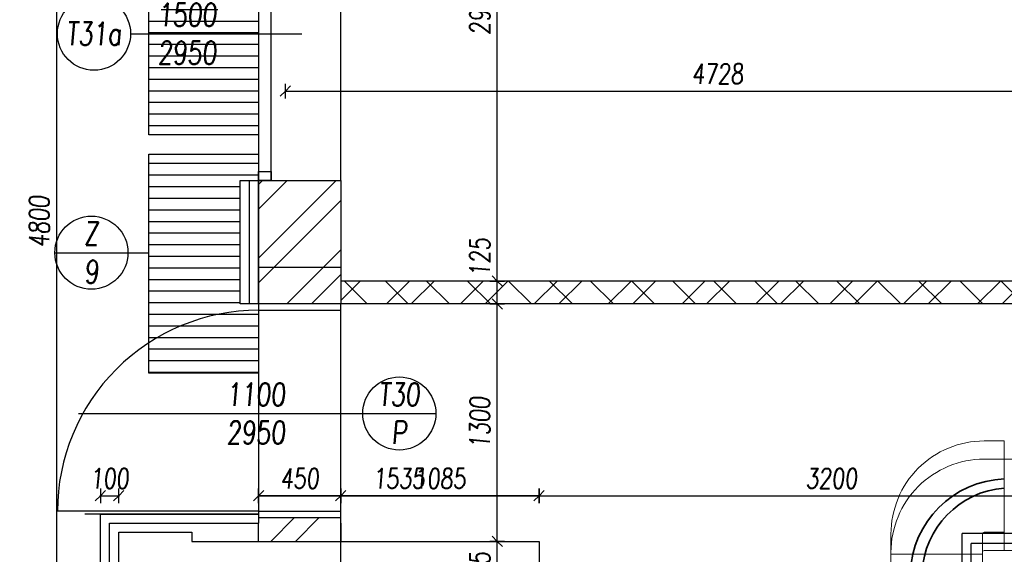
# Model space of a CAD drawing. Header units: millimetres. Extents: x 171 to 266814, y 44 to 350448.
# Tile 11 of 105: x 2916 to 8303, y 24237 to 27163. Entities that reach past the tile are written whole.
import ezdxf

# ---------------------------------------------------------------- set-up
doc = ezdxf.new("R2010")
doc.units = ezdxf.units.MM
doc.header["$LTSCALE"] = 100
for name, pattern in [('ACAD_ISO12W100', [22, 12, -3, 0.5, -3, 0.5, -3]), ('CK_Čerchovaná 50', [6, 3, -1.5, 0, -1.5]), ('ČERCHOVANÁ', [25.4, 12.7, -6.35, 0, -6.35])]:
    doc.linetypes.add(name, pattern=pattern)
for name, color, linetype, lineweight in [('2DE_PRE_KK', 136, 'Continuous', 15), ('E_VEDENÍ SILNOPROUD', 50, 'Continuous', 25), ('E_ŽLABY', 40, 'Continuous', 15), ('SRAFY', 7, 'Continuous', 13)]:
    doc.layers.add(name, color=color, linetype=linetype, lineweight=lineweight)
doc.layers.add('DVERE', color=7, linetype='Continuous', true_color=0xf00000)
for name, color, linetype in [('KOTY 50', 7, 'Continuous'), ('KOTY-DVERE', 8, 'Continuous'), ('NOVA', 240, 'Continuous'), ('NOVÁ TENKÁ', 240, 'Continuous'), ('NOVÁ TLUSTÁ', 240, 'Continuous'), ('SRAFA', 9, 'Continuous'), ('TENKA', 253, 'Continuous'), ('ŠRAFA', 253, 'Continuous'), ('ŽB', 3, 'Continuous')]:
    doc.layers.add(name, color=color, linetype=linetype)
doc.styles.add('CP_ATTR', font='ROMANS.SHX')
doc.styles.add('CS-ROMANS', font='romans.shx', dxfattribs={"width": 0.75, "oblique": 5})
doc.linetypes.add('_TI', pattern='A,0.000127,-0.127,[190,stn.shx,S=0.127,R=0,X=-0.127,Y=0],-0.254,[190,stn.shx,S=0.127,R=180,X=0.127,Y=0],-0.127', length=0.508127)
doc.dimstyles.new('A_KÓTA_50', dxfattribs={"dimtxt": 110, "dimasz": 2, "dimexe": 100, "dimexo": 1500, "dimgap": 40, "dimtad": 1, "dimrnd": 1, "dimdsep": 46, "dimtxsty": 'CS-ROMANS', "dimblk": 'KOT_CARA20', "dimcen": 45, "dimse1": 1, "dimse2": 1, "dimclrd": 256, "dimclre": 256, "dimclrt": 256, "dimadec": 0, "dimazin": 0, "dimtfac": 1, "dimtix": 1, "dimtmove": 2, "dimatfit": 3, "dimldrblk": 'OBLIQUE', "dimfxl": 100, "dimtolj": 1, "dimarcsym": 0})

# ---------------------------------------------------------------- blocks, each defined once
blk = doc.blocks.new('trafostanice')
at = {"layer": 'TENKA'}
blk.add_line((565, -4400), (-385, -4400), dxfattribs=at)
blk = doc.blocks.new('KOT_CARA20')
for p, q in [((0, 0), (-14.1, -14.1)), ((0, 20), (0, -20)), ((0, 0), (14.1, 14.1))]:
    blk.add_line(p, q)
blk = doc.blocks.new('*D179')
at = {"layer": 'Defpoints', "color": 0, "transparency": 16777216}
for p in [(3457.6, 24557.6), (3357.6, 24367.4), (3457.6, 24367.4)]:
    blk.add_point(p, dxfattribs=at)
at = {"layer": 'KOTY 50', "lineweight": -2, "ltscale": 5, "transparency": 16777216}
for p, q in [((3355.6, 24557.6), (3353.6, 24557.6)), ((3357.6, 24557.6), (3457.6, 24557.6)), ((3459.6, 24557.6), (3461.6, 24557.6))]:
    blk.add_line(p, q, dxfattribs=at)
at = {"layer": 'KOTY 50', "lineweight": -2, "transparency": 16777216, "xscale": 2, "yscale": 2, "zscale": 2}
blk.add_blockref('KOT_CARA20', (3357.6, 24557.6), dxfattribs=at)
at = {"layer": 'KOTY 50', "lineweight": -2, "transparency": 16777216, "xscale": 2, "yscale": 2, "zscale": 2, "rotation": 180}
blk.add_blockref('KOT_CARA20', (3457.6, 24557.6), dxfattribs=at)
at = {"layer": 'KOTY 50', "transparency": 16777216, "insert": (3407.6, 24652.6), "char_height": 110, "attachment_point": 5, "style": 'CS-ROMANS'}
blk.add_mtext('\\A1;100', dxfattribs=at)
blk = doc.blocks.new('_OBLIQUE')
at = {"color": 0, "linetype": 'ByBlock', "ltscale": 15}
blk.add_line((-0.5, -0.5), (0.5, 0.5), dxfattribs=at)
blk = doc.blocks.new('*D181')
at = {"layer": 'Defpoints', "color": 0, "transparency": 16777216}
for p in [(4222.6, 24557.6), (4222.6, 24379.5), (5757.6, 23807.9)]:
    blk.add_point(p, dxfattribs=at)
at = {"layer": 'KOTY 50', "lineweight": -2, "ltscale": 5, "transparency": 16777216}
blk.add_line((5755.6, 24557.6), (4224.6, 24557.6), dxfattribs=at)
at = {"layer": 'KOTY 50', "lineweight": -2, "transparency": 16777216, "xscale": 2, "yscale": 2, "zscale": 2, "rotation": 180}
blk.add_blockref('KOT_CARA20', (4222.6, 24557.6), dxfattribs=at)
at = {"layer": 'KOTY 50', "lineweight": -2, "transparency": 16777216, "xscale": 2, "yscale": 2, "zscale": 2}
blk.add_blockref('KOT_CARA20', (5757.6, 24557.6), dxfattribs=at)
at = {"layer": 'KOTY 50', "transparency": 16777216, "insert": (4990.1, 24652.6), "char_height": 110, "attachment_point": 5, "style": 'CS-ROMANS'}
blk.add_mtext('\\A1;1535', dxfattribs=at)
blk = doc.blocks.new('*D182')
at = {"layer": 'Defpoints', "color": 0, "transparency": 16777216}
for p in [(4672.5, 24557.6), (4222.6, 24379.5), (4672.5, 24388.9)]:
    blk.add_point(p, dxfattribs=at)
at = {"layer": 'KOTY 50', "lineweight": -2, "ltscale": 5, "transparency": 16777216}
blk.add_line((4224.6, 24557.6), (4670.5, 24557.6), dxfattribs=at)
at = {"layer": 'KOTY 50', "lineweight": -2, "transparency": 16777216, "xscale": 2, "yscale": 2, "zscale": 2, "rotation": 180}
blk.add_blockref('KOT_CARA20', (4222.6, 24557.6), dxfattribs=at)
at = {"layer": 'KOTY 50', "lineweight": -2, "transparency": 16777216, "xscale": 2, "yscale": 2, "zscale": 2}
blk.add_blockref('KOT_CARA20', (4672.5, 24557.6), dxfattribs=at)
at = {"layer": 'KOTY 50', "transparency": 16777216, "insert": (4447.5, 24652.6), "char_height": 110, "attachment_point": 5, "style": 'CS-ROMANS'}
blk.add_mtext('\\A1;450', dxfattribs=at)
blk = doc.blocks.new('*D183')
at = {"layer": 'Defpoints', "color": 0, "transparency": 16777216}
for p in [(5757.6, 24557.6), (4672.5, 24388.9), (5757.6, 24307.9)]:
    blk.add_point(p, dxfattribs=at)
at = {"layer": 'KOTY 50', "lineweight": -2, "ltscale": 5, "transparency": 16777216}
blk.add_line((4674.5, 24557.6), (5755.6, 24557.6), dxfattribs=at)
at = {"layer": 'KOTY 50', "lineweight": -2, "transparency": 16777216, "xscale": 2, "yscale": 2, "zscale": 2, "rotation": 180}
blk.add_blockref('KOT_CARA20', (4672.5, 24557.6), dxfattribs=at)
at = {"layer": 'KOTY 50', "lineweight": -2, "transparency": 16777216, "xscale": 2, "yscale": 2, "zscale": 2}
blk.add_blockref('KOT_CARA20', (5757.6, 24557.6), dxfattribs=at)
at = {"layer": 'KOTY 50', "transparency": 16777216, "insert": (5215, 24652.6), "char_height": 110, "attachment_point": 5, "style": 'CS-ROMANS'}
blk.add_mtext('\\A1;1085', dxfattribs=at)
blk = doc.blocks.new('*D184')
at = {"layer": 'Defpoints', "color": 0, "transparency": 16777216}
for p in [(8957.6, 24557.6), (5757.6, 24307.9), (8957.6, 23982.9)]:
    blk.add_point(p, dxfattribs=at)
at = {"layer": 'KOTY 50', "lineweight": -2, "ltscale": 5, "transparency": 16777216}
blk.add_line((5759.6, 24557.6), (8955.6, 24557.6), dxfattribs=at)
at = {"layer": 'KOTY 50', "lineweight": -2, "transparency": 16777216, "xscale": 2, "yscale": 2, "zscale": 2, "rotation": 180}
blk.add_blockref('KOT_CARA20', (5757.6, 24557.6), dxfattribs=at)
at = {"layer": 'KOTY 50', "lineweight": -2, "transparency": 16777216, "xscale": 2, "yscale": 2, "zscale": 2}
blk.add_blockref('KOT_CARA20', (8957.6, 24557.6), dxfattribs=at)
at = {"layer": 'KOTY 50', "transparency": 16777216, "insert": (7357.6, 24652.6), "char_height": 110, "attachment_point": 5, "style": 'CS-ROMANS'}
blk.add_mtext('\\A1;3200', dxfattribs=at)
blk = doc.blocks.new('*D200')
at = {"layer": 'Defpoints', "color": 0, "transparency": 16777216}
for p in [(9097.6, 26771.9), (4369.5, 26282.9), (9097.6, 25732.9)]:
    blk.add_point(p, dxfattribs=at)
at = {"layer": 'KOTY 50', "lineweight": -2, "ltscale": 5, "transparency": 16777216}
blk.add_line((4371.5, 26771.9), (9095.6, 26771.9), dxfattribs=at)
at = {"layer": 'KOTY 50', "lineweight": -2, "transparency": 16777216, "xscale": 2, "yscale": 2, "zscale": 2, "rotation": 180}
blk.add_blockref('KOT_CARA20', (4369.5, 26771.9), dxfattribs=at)
at = {"layer": 'KOTY 50', "lineweight": -2, "transparency": 16777216, "xscale": 2, "yscale": 2, "zscale": 2}
blk.add_blockref('KOT_CARA20', (9097.6, 26771.9), dxfattribs=at)
at = {"layer": 'KOTY 50', "transparency": 16777216, "insert": (6733.5, 26866.9), "char_height": 110, "attachment_point": 5, "style": 'CS-ROMANS'}
blk.add_mtext('\\A1;4728', dxfattribs=at)
blk = doc.blocks.new('*D236')
at = {"layer": 'Defpoints', "color": 0, "transparency": 16777216}
for p in [(2582.4, 24307.9), (4222.6, 24307.9), (5757.6, 23883.6)]:
    blk.add_point(p, dxfattribs=at)
at = {"layer": 'KOTY 50', "lineweight": -2, "ltscale": 5, "transparency": 16777216}
blk.add_line((2582.4, 23885.6), (2582.4, 24305.9), dxfattribs=at)
at = {"layer": 'KOTY 50', "lineweight": -2, "transparency": 16777216, "xscale": 2, "yscale": 2, "zscale": 2}
for p, rotation in [((2582.4, 24307.9), 90), ((2582.4, 23883.6), 270)]:
    blk.add_blockref('KOT_CARA20', p, dxfattribs=dict(at, rotation=rotation))
at = {"layer": 'KOTY 50', "transparency": 16777216, "insert": (2487.4, 24095.7), "char_height": 110, "attachment_point": 5, "rotation": 90, "style": 'CS-ROMANS'}
blk.add_mtext('\\A1;424', dxfattribs=at)
blk = doc.blocks.new('*D237')
at = {"layer": 'Defpoints', "color": 0, "transparency": 16777216}
for p in [(2582.4, 24437.9), (4288, 24437.9), (4222.6, 24307.9)]:
    blk.add_point(p, dxfattribs=at)
at = {"layer": 'KOTY 50', "lineweight": -2, "ltscale": 5, "transparency": 16777216}
for p, q in [((2582.4, 24439.9), (2582.4, 24441.9)), ((2582.4, 24307.9), (2582.4, 24437.9)), ((2582.4, 24305.9), (2582.4, 24303.9))]:
    blk.add_line(p, q, dxfattribs=at)
at = {"layer": 'KOTY 50', "lineweight": -2, "transparency": 16777216, "xscale": 2, "yscale": 2, "zscale": 2}
for p, rotation in [((2582.4, 24437.9), 270), ((2582.4, 24307.9), 90)]:
    blk.add_blockref('KOT_CARA20', p, dxfattribs=dict(at, rotation=rotation))
at = {"layer": 'KOTY 50', "transparency": 16777216, "insert": (2487.4, 24372.9), "char_height": 110, "attachment_point": 5, "rotation": 90, "style": 'CS-ROMANS'}
blk.add_mtext('\\A1;130', dxfattribs=at)
blk = doc.blocks.new('*D238')
at = {"layer": 'Defpoints', "color": 0, "transparency": 16777216}
for p in [(2582.4, 25607.9), (4222.6, 25607.9), (4288, 24437.9)]:
    blk.add_point(p, dxfattribs=at)
at = {"layer": 'KOTY 50', "lineweight": -2, "ltscale": 5, "transparency": 16777216}
blk.add_line((2582.4, 24439.9), (2582.4, 25605.9), dxfattribs=at)
at = {"layer": 'KOTY 50', "lineweight": -2, "transparency": 16777216, "xscale": 2, "yscale": 2, "zscale": 2}
for p, rotation in [((2582.4, 25607.9), 90), ((2582.4, 24437.9), 270)]:
    blk.add_blockref('KOT_CARA20', p, dxfattribs=dict(at, rotation=rotation))
at = {"layer": 'KOTY 50', "transparency": 16777216, "char_height": 110, "attachment_point": 5, "rotation": 90, "style": 'CS-ROMANS'}
for s, insert in [('\\A1;1170', (2487.4, 25022.9)), ('\\A1;3000', (2677.4, 25022.9))]:
    blk.add_mtext(s, dxfattribs=dict(at, insert=insert))
blk = doc.blocks.new('*D239')
at = {"layer": 'Defpoints', "color": 0, "transparency": 16777216}
for p in [(2582.4, 26282.9), (4222.6, 26282.9), (4222.6, 25607.9)]:
    blk.add_point(p, dxfattribs=at)
at = {"layer": 'KOTY 50', "lineweight": -2, "ltscale": 5, "transparency": 16777216}
blk.add_line((2582.4, 25609.9), (2582.4, 26280.9), dxfattribs=at)
at = {"layer": 'KOTY 50', "lineweight": -2, "transparency": 16777216, "xscale": 2, "yscale": 2, "zscale": 2}
for p, rotation in [((2582.4, 26282.9), 90), ((2582.4, 25607.9), 270)]:
    blk.add_blockref('KOT_CARA20', p, dxfattribs=dict(at, rotation=rotation))
at = {"layer": 'KOTY 50', "transparency": 16777216, "insert": (2487.4, 25945.4), "char_height": 110, "attachment_point": 5, "rotation": 90, "style": 'CS-ROMANS'}
blk.add_mtext('\\A1;675', dxfattribs=at)
blk = doc.blocks.new('*D240')
at = {"layer": 'Defpoints', "color": 0, "transparency": 16777216}
for p in [(2582.4, 27882.9), (4222.6, 27882.9), (4222.6, 26282.9)]:
    blk.add_point(p, dxfattribs=at)
at = {"layer": 'KOTY 50', "lineweight": -2, "ltscale": 5, "transparency": 16777216}
blk.add_line((2582.4, 26284.9), (2582.4, 27880.9), dxfattribs=at)
at = {"layer": 'KOTY 50', "lineweight": -2, "transparency": 16777216, "xscale": 2, "yscale": 2, "zscale": 2}
for p, rotation in [((2582.4, 27882.9), 90), ((2582.4, 26282.9), 270)]:
    blk.add_blockref('KOT_CARA20', p, dxfattribs=dict(at, rotation=rotation))
at = {"layer": 'KOTY 50', "transparency": 16777216, "char_height": 110, "attachment_point": 5, "rotation": 90, "style": 'CS-ROMANS'}
for s, insert in [('\\A1;1600', (2487.4, 27082.9)), ('\\A1;3000', (2677.4, 27082.9))]:
    blk.add_mtext(s, dxfattribs=dict(at, insert=insert))
blk = doc.blocks.new('*D259')
at = {"layer": 'Defpoints', "color": 0, "transparency": 16777216}
for p in [(5528.3, 24307.9), (5757.6, 24307.9), (5833.7, 23982.9)]:
    blk.add_point(p, dxfattribs=at)
at = {"layer": 'KOTY 50', "lineweight": -2, "ltscale": 5, "transparency": 16777216}
blk.add_line((5528.3, 23984.9), (5528.3, 24305.9), dxfattribs=at)
at = {"layer": 'KOTY 50', "lineweight": -2, "transparency": 16777216, "xscale": 2, "yscale": 2, "zscale": 2}
for p, rotation in [((5528.3, 24307.9), 90), ((5528.3, 23982.9), 270)]:
    blk.add_blockref('KOT_CARA20', p, dxfattribs=dict(at, rotation=rotation))
at = {"layer": 'KOTY 50', "transparency": 16777216, "insert": (5433.3, 24145.4), "char_height": 110, "attachment_point": 5, "rotation": 90, "style": 'CS-ROMANS'}
blk.add_mtext('\\A1;325', dxfattribs=at)
blk = doc.blocks.new('*D260')
at = {"layer": 'Defpoints', "color": 0, "transparency": 16777216}
for p in [(5528.3, 25607.9), (5778.7, 25607.9), (5757.6, 24307.9)]:
    blk.add_point(p, dxfattribs=at)
at = {"layer": 'KOTY 50', "lineweight": -2, "ltscale": 5, "transparency": 16777216}
blk.add_line((5528.3, 24309.9), (5528.3, 25605.9), dxfattribs=at)
at = {"layer": 'KOTY 50', "lineweight": -2, "transparency": 16777216, "xscale": 2, "yscale": 2, "zscale": 2}
for p, rotation in [((5528.3, 25607.9), 90), ((5528.3, 24307.9), 270)]:
    blk.add_blockref('KOT_CARA20', p, dxfattribs=dict(at, rotation=rotation))
at = {"layer": 'KOTY 50', "transparency": 16777216, "insert": (5433.3, 24957.9), "char_height": 110, "attachment_point": 5, "rotation": 90, "style": 'CS-ROMANS'}
blk.add_mtext('\\A1;1300', dxfattribs=at)
blk = doc.blocks.new('*D261')
at = {"layer": 'Defpoints', "color": 0, "transparency": 16777216}
for p in [(5528.3, 25732.9), (5775.5, 25732.9), (5778.7, 25607.9)]:
    blk.add_point(p, dxfattribs=at)
at = {"layer": 'KOTY 50', "lineweight": -2, "ltscale": 5, "transparency": 16777216}
blk.add_line((5528.3, 25609.9), (5528.3, 25730.9), dxfattribs=at)
at = {"layer": 'KOTY 50', "lineweight": -2, "transparency": 16777216, "xscale": 2, "yscale": 2, "zscale": 2}
for p, rotation in [((5528.3, 25732.9), 90), ((5528.3, 25607.9), 270)]:
    blk.add_blockref('KOT_CARA20', p, dxfattribs=dict(at, rotation=rotation))
at = {"layer": 'KOTY 50', "transparency": 16777216, "insert": (5433.3, 25862.8), "char_height": 110, "attachment_point": 5, "rotation": 90, "style": 'CS-ROMANS'}
blk.add_mtext('\\A1;125', dxfattribs=at)
blk = doc.blocks.new('*D262')
at = {"layer": 'Defpoints', "color": 0, "transparency": 16777216}
for p in [(5528.3, 28707.9), (5920.8, 28707.9), (5775.5, 25732.9)]:
    blk.add_point(p, dxfattribs=at)
at = {"layer": 'KOTY 50', "lineweight": -2, "ltscale": 5, "transparency": 16777216}
blk.add_line((5528.3, 25734.9), (5528.3, 28705.9), dxfattribs=at)
at = {"layer": 'KOTY 50', "lineweight": -2, "transparency": 16777216, "xscale": 2, "yscale": 2, "zscale": 2}
for p, rotation in [((5528.3, 28707.9), 90), ((5528.3, 25732.9), 270)]:
    blk.add_blockref('KOT_CARA20', p, dxfattribs=dict(at, rotation=rotation))
at = {"layer": 'KOTY 50', "transparency": 16777216, "insert": (5433.3, 27220.4), "char_height": 110, "attachment_point": 5, "rotation": 90, "style": 'CS-ROMANS'}
blk.add_mtext('\\A1;2975', dxfattribs=at)
blk = doc.blocks.new('*D384')
at = {"layer": 'Defpoints', "color": 0, "transparency": 16777216}
for p in [(3357.6, 28457.9), (3118, 23657.9), (3357.6, 23657.9)]:
    blk.add_point(p, dxfattribs=at)
at = {"layer": 'KOTY 50', "lineweight": -2, "ltscale": 5, "transparency": 16777216}
blk.add_line((3118, 28455.9), (3118, 23659.9), dxfattribs=at)
at = {"layer": 'KOTY 50', "lineweight": -2, "transparency": 16777216, "xscale": 2, "yscale": 2, "zscale": 2}
for p, rotation in [((3118, 28457.9), 90), ((3118, 23657.9), 270)]:
    blk.add_blockref('KOT_CARA20', p, dxfattribs=dict(at, rotation=rotation))
at = {"layer": 'KOTY 50', "transparency": 16777216, "insert": (3023, 26057.9), "char_height": 110, "attachment_point": 5, "rotation": 90, "style": 'CS-ROMANS'}
blk.add_mtext('\\A1;4800', dxfattribs=at)
blk = doc.blocks.new('*U400')
at = {"ltscale": 5}
for p, q in [((120, 260), (120, 370)), ((120, 370), (620, 370)), ((620, 370), (620, 260)), ((0, -250), (0, 250)), ((0, 250), (110, 250)), ((110, -250), (0, -250))]:
    blk.add_line(p, q, dxfattribs=at)
for radius in [510, 10]:
    blk.add_arc((110, 260), radius, 270, 0, dxfattribs=at)
at = {"linetype": 'ByBlock', "ltscale": 5, "style": 'CP_ATTR', "flags": 9}
for tag in ['NAME', 'PRODUCER', 'PRODUCT-TYPE', 'ARTICLE', 'FLOW', 'NUMBER', 'SYSTEM', 'FORM', 'SIZE', 'OTHER']:
    blk.add_attdef(tag, (0, 0), '', height=0.0001, dxfattribs=at)
blk = doc.blocks.new('*U401')
at = {"ltscale": 5}
for p, q in [((0, -250), (0, 250)), ((0, 250), (1000, 250)), ((1000, 250), (1000, -250)), ((1000, -250), (0, -250))]:
    blk.add_line(p, q, dxfattribs=at)
at = {"linetype": 'ByBlock', "ltscale": 5, "style": 'CP_ATTR', "flags": 9}
for tag in ['NAME', 'PRODUCER', 'PRODUCT-TYPE', 'ARTICLE', 'FLOW', 'NUMBER', 'SYSTEM', 'FORM', 'SIZE', 'OTHER']:
    blk.add_attdef(tag, (0, 0), '', height=0.0001, dxfattribs=at)
blk = doc.blocks.new('*U438')
for p, q in [((120, 260), (120, 370)), ((120, 370), (620, 370)), ((620, 370), (620, 260)), ((0, -250), (0, 250)), ((0, 250), (110, 250)), ((110, -250), (0, -250))]:
    blk.add_line(p, q)
for radius in [510, 10]:
    blk.add_arc((110, 260), radius, 270, 0)
at = {"style": 'CP_ATTR', "flags": 9}
for tag in ['NAME', 'PRODUCER', 'PRODUCT-TYPE', 'ARTICLE', 'FLOW', 'NUMBER', 'SYSTEM', 'FORM', 'SIZE', 'OTHER']:
    blk.add_attdef(tag, (0, 0), '', height=0.0001, dxfattribs=at)
blk = doc.blocks.new('*U440')
for p, q in [((0, -250), (0, 250)), ((0, 250), (8685, 250)), ((8685, -250), (0, -250))]:
    blk.add_line(p, q)
at = {"style": 'CP_ATTR', "flags": 9}
for tag in ['NAME', 'PRODUCER', 'PRODUCT-TYPE', 'ARTICLE', 'FLOW', 'NUMBER', 'SYSTEM', 'FORM', 'SIZE', 'OTHER']:
    blk.add_attdef(tag, (0, 0), '', height=0.0001, dxfattribs=at)

msp = doc.modelspace()

# ---------------------------------------------------------------- hatches: boundary and pattern name
at = {"layer": 'SRAFA', "ltscale": 5}
h = msp.add_hatch(dxfattribs=at)
h.set_pattern_fill('ANSI31', color=253, scale=50, angle=90)
h.set_pattern_definition([(135, (-294224.35, -112688.84), (-112.2532, -112.2532), [])])
h.paths.add_polyline_path([(8397.553, 25732.91), (4672.557, 25732.91), (4672.557, 25607.91), (8397.553, 25607.91)])
h.paths.add_polyline_path([(8597.553, 25732.91), (8397.553, 25732.91), (8397.553, 25607.91), (8597.556, 25607.91)])
h.paths.add_polyline_path([(9797.553, 25732.91), (9657.556, 25732.91), (9657.556, 25607.91), (9797.553, 25607.91)])
h.paths.add_polyline_path([(20907.556, 25607.91), (20907.556, 25857.91), (16395.056, 25857.91), (16395.056, 28257.91), (16145.056, 28257.91), (16145.056, 25732.91), (15545.056, 25732.91), (15545.056, 25607.91)])
h.paths.add_polyline_path([(14545.056, 25607.91), (14545.056, 25732.91), (9797.553, 25732.91), (9797.553, 25607.91)])
h.paths.add_polyline_path([(22107.556, 25857.91), (22107.556, 25607.91), (22457.556, 25607.91), (22457.556, 24257.91), (22707.556, 24257.91), (22707.556, 25857.91)])
at = {"layer": 'SRAFA'}
h = msp.add_hatch(dxfattribs=at)
h.set_pattern_fill('ANSI31', color=253, scale=20, angle=135)
h.set_pattern_definition([(180, (-96033.826, -6563.09), (-1e-14, -63.5), [])])
h.paths.add_polyline_path([(3622.556, 27732.91), (4222.556, 27732.91), (4222.556, 26532.91), (3622.556, 26532.91)])
h = msp.add_hatch(dxfattribs=at)
h.set_pattern_fill('ANSI31', color=253, scale=20, angle=135)
h.set_pattern_definition([(180, (-96033.826, -7913.09), (-1e-14, -63.5), [])])
h.paths.add_polyline_path([(4222.556, 25607.91), (4122.556, 25607.91), (4122.556, 26282.91), (4222.556, 26282.91), (4222.556, 26382.91), (3622.556, 26382.91), (3622.556, 25182.91), (4222.556, 25182.91)])
at = {"layer": 'SRAFY', "ltscale": 5}
h = msp.add_hatch(dxfattribs=at)
h.set_pattern_fill('ANSI32', color=253, scale=30)
h.set_pattern_definition([(45, (270826.47, -138059.16), (-202.05576, 202.05576), []), (45, (270961.17, -138059.16), (-202.05576, 202.05576), [])])
h.paths.add_polyline_path([(8597.553, 25732.91), (4672.556, 25732.91), (4672.556, 25607.91), (8597.556, 25607.91)])
h.paths.add_polyline_path([(9607.556, 25732.91), (9597.553, 25732.91), (9597.556, 25607.91), (9607.556, 25607.91)])
h.paths.add_polyline_path([(9757.556, 25732.91), (9607.556, 25732.91), (9607.556, 25607.91), (9757.556, 25607.91)])
h.paths.add_polyline_path([(20907.556, 25607.91), (20907.556, 25857.91), (16395.056, 25857.91), (16395.056, 28257.91), (16145.056, 28257.91), (16145.056, 25732.91), (15545.056, 25732.91), (15545.056, 25607.91)])
h.paths.add_polyline_path([(14545.056, 25607.91), (14545.056, 25732.91), (9757.556, 25732.91), (9757.556, 25607.91)])
h.paths.add_polyline_path([(22107.556, 25857.91), (22107.556, 25607.91), (22457.556, 25607.91), (22457.556, 24257.91), (22707.556, 24257.91), (22707.556, 25857.91)])
h = msp.add_hatch(dxfattribs=at)
h.set_pattern_fill('ANSI32', color=253, scale=30)
h.set_pattern_definition([(45, (270376.47, -137559.16), (-202.05576, 202.05576), []), (45, (270511.17, -137559.16), (-202.05576, 202.05576), [])])
h.paths.add_polyline_path([(4222.556, 25607.91), (4672.556, 25607.91), (4672.556, 26282.91), (4222.556, 26282.91)])
h.paths.add_polyline_path([(4672.548, 24437.916), (4222.548, 24437.916), (4222.556, 24307.91), (4672.556, 24307.91)])

# ---------------------------------------------------------------- linework, layer by layer
at = {"layer": 'DVERE', "color": 253}
for points in [[(3622.556, 27732.91), (4222.556, 27732.91), (4222.556, 26532.91), (3622.556, 26532.91)], [(3622.574, 26427.794), (4222.574, 26427.794), (4222.574, 25227.794), (3622.574, 25227.794)]]:
    msp.add_lwpolyline(points, close=True, dxfattribs=at)
for points in [[(4222.556, 26232.91), (4222.556, 25607.91)], [(4222.556, 26232.91), (4222.556, 25607.91)], [(4672.556, 26232.91), (4672.556, 25607.91)]]:
    msp.add_lwpolyline(points, dxfattribs=at)
at = {"layer": 'E_VEDENÍ SILNOPROUD', "color": 241, "true_color": 0xf7abae}
for p in [(8072.824, 22907.91), (17216.022, 24350.928)]:
    msp.add_line(p, (8072.824, 24350.928), dxfattribs=at)
at = {"layer": 'E_VEDENÍ SILNOPROUD', "color": 240, "true_color": 0xed1f24}
for p in [(8121.097, 22906.772), (17136.745, 24296.342)]:
    msp.add_line(p, (8121.097, 24296.342), dxfattribs=at)
at = {"layer": 'E_VEDENÍ SILNOPROUD', "lineweight": 35}
for centre, radius, start, end in [((8322.202, 24115.625), 534.381, 92.116134, 177.796359), ((8342.435, 24110.608), 491.222, 94.657026, 176.899207)]:
    msp.add_arc(centre, radius, start, end, dxfattribs=at)
at = {"layer": 'KOTY-DVERE', "color": 253}
for p, q in [((3522.381, 27086.181), (4459.956, 27086.181)), ((3108.474, 25887.931), (3508.474, 25887.931)), ((3508.474, 25887.931), (3622.556, 25887.931)), ((3237.231, 25007.932), (4792.76, 25007.932)), ((4792.76, 25007.932), (5192.76, 25007.932))]:
    msp.add_line(p, q, dxfattribs=at)
for centre in [(3322.381, 27086.181), (3308.474, 25887.931), (4992.76, 25007.932)]:
    msp.add_circle(centre, 200, dxfattribs=at)
at = {"layer": 'NOVA', "color": 253, "linetype": 'ACAD_ISO12W100', "ltscale": 10}
msp.add_line((4222.556, 25807.91), (4672.556, 25807.91), dxfattribs=at)
at = {"layer": 'NOVÁ TENKÁ', "color": 253, "ltscale": 5}
for p, q in [((4222.556, 27882.91), (4222.574, 26382.91)), ((4222.583, 25607.914), (4222.552, 24407.879)), ((4222.582, 25572.922), (4672.54, 25572.91)), ((4222.556, 24472.916), (3122.556, 24472.916)), ((4222.556, 24472.916), (4672.54, 24472.916)), ((4222.556, 24437.916), (4672.54, 24437.916))]:
    msp.add_line(p, q, dxfattribs=at)
at = {"layer": 'NOVÁ TENKÁ', "color": 253, "linetype": 'ČERCHOVANÁ', "ltscale": 10}
msp.add_line((4672.54, 24407.953), (4672.54, 25607.91), dxfattribs=at)
at = {"layer": 'NOVÁ TENKÁ', "color": 253, "ltscale": 5}
msp.add_lwpolyline([(4222.556, 26332.91), (4222.556, 26282.91), (4292.556, 26282.91), (4292.556, 27882.91), (4222.556, 27882.91), (4222.556, 27832.91)], dxfattribs=at)
msp.add_lwpolyline([(4222.556, 26332.91), (4292.556, 26332.91), (4292.556, 26282.91), (4222.556, 26282.91)], close=True, dxfattribs=at)
msp.add_arc((4222.554, 24472.916), 1099.997, 89.998526, 180, dxfattribs=at)
at = {"layer": 'NOVÁ TLUSTÁ', "color": 253, "ltscale": 5}
msp.add_line((4672.556, 26282.91), (4672.556, 27882.91), dxfattribs=at)
at = {"layer": 'NOVÁ TLUSTÁ', "color": 253, "ltscale": 120}
msp.add_line((4672.54, 24407.916), (4672.556, 24307.91), dxfattribs=at)
at = {"layer": 'NOVÁ TLUSTÁ', "color": 253}
for points in [[(4222.556, 25607.91), (4122.556, 25607.91), (4122.556, 26282.91), (4222.574, 26282.91)], [(8597.553, 25732.91), (4672.556, 25732.91)], [(8597.556, 25607.91), (4222.557, 25607.91)], [(4122.556, 23657.91), (3357.556, 23657.91), (3357.556, 24457.91), (4222.554, 24457.917)], [(4222.556, 24307.91), (4222.556, 24407.879)], [(4222.556, 24307.91), (4222.556, 24407.879)]]:
    msp.add_lwpolyline(points, dxfattribs=at)
at = {"layer": 'NOVÁ TLUSTÁ', "color": 253, "ltscale": 5}
msp.add_lwpolyline([(4222.556, 26282.91), (4672.556, 26282.91), (4672.557, 25607.91), (4222.557, 25607.91)], close=True, dxfattribs=at)
at = {"layer": 'TENKA', "color": 253, "linetype": 'CK_Čerchovaná 50', "ltscale": 50}
msp.add_line((4672.556, 9657.91), (4672.556, 28707.91), dxfattribs=at)
at = {"layer": 'ŠRAFA', "color": 253, "linetype": '_TI', "ltscale": 100}
msp.add_line((4172.556, 25607.91), (4172.565, 26282.91), dxfattribs=at)
msp.add_lwpolyline([(4172.556, 23507.912), (4172.556, 23707.91), (3407.556, 23707.91), (3407.556, 24407.911), (4222.554, 24407.917)], dxfattribs=at)
at = {"layer": 'ŽB', "color": 253}
msp.add_lwpolyline([(5757.556, 24307.91), (5757.556, 23807.91), (3857.556, 23807.91), (3857.556, 23757.91), (3457.556, 23757.91), (3457.556, 24357.91), (3858.556, 24357.91), (3858.556, 24307.91), (5757.556, 24307.91)], dxfattribs=at)

# ---------------------------------------------------------------- block references
at = {"layer": '2DE_PRE_KK', "ltscale": 5, "zscale": 50, "rotation": 180}
msp.add_blockref('*U400', (8302.552, 24607.91), dxfattribs=at)
at = {"layer": '2DE_PRE_KK', "ltscale": 5, "rotation": 270}
msp.add_blockref('*U401', (7932.552, 24237.91), dxfattribs=at)
at = {"layer": 'E_ŽLABY', "zscale": 110, "rotation": 179.9999999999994}
msp.add_blockref('*U438', (8302.552, 24507.91), dxfattribs=at)
at = {"layer": 'E_ŽLABY'}
msp.add_blockref('*U440', (8302.552, 24507.91), dxfattribs=at)
at = {"layer": 'NOVÁ TENKÁ', "color": 253, "ltscale": 5}
msp.add_blockref('trafostanice', (3657.552, 28857.91), dxfattribs=at)

# ---------------------------------------------------------------- texts
at = {"layer": 'KOTY-DVERE', "color": 253, "char_height": 125, "attachment_point": 5, "style": 'CS-ROMANS'}
for s, insert in [('\\A1;1500\\P2950', (3831.592, 27086.181)), ('\\A1;1100\\P2950', (4208.087, 25007.932))]:
    msp.add_mtext(s, dxfattribs=dict(at, insert=insert))
for s, width, insert in [('T31a', 125, (3322.381, 27086.181)), ('Z\\P9', 141.62944, (3308.474, 25887.931)), ('T30\\PP', 125, (4992.76, 25007.932))]:
    msp.add_mtext_dynamic_manual_height_columns(s, width=width, gutter_width=12.5, heights=[0], dxfattribs=dict(at, insert=insert))

# ---------------------------------------------------------------- dimensions: what is measured, and where the dimension line sits
at = {"layer": 'KOTY 50', "color": 253, "ltscale": 5}
for base, p1, p2, picture, middle in [((5528.349, 28707.91), (5775.465, 25732.91), (5920.799, 28707.91), '*D262', (5433.349, 27220.41)), ((3117.984, 23657.91), (3357.556, 28457.91), (3357.556, 23657.91), '*D384', (3022.984, 26057.91)), ((2582.398, 26282.91), (4222.556, 25607.91), (4222.556, 26282.91), '*D239', (2487.398, 25945.41)), ((5528.349, 25607.91), (5757.556, 24307.91), (5778.727, 25607.91), '*D260', (5433.349, 24957.91)), ((2582.398, 24437.916), (4222.556, 24307.91), (4288.027, 24437.916), '*D237', (2487.398, 24372.913)), ((2582.398, 24307.91), (5757.556, 23883.551), (4222.556, 24307.91), '*D236', (2487.398, 24095.731)), ((5528.349, 24307.91), (5833.675, 23982.866), (5757.556, 24307.91), '*D259', (5433.349, 24145.388))]:
    dim = msp.add_linear_dim(base=base, p1=p1, p2=p2, angle=90, dimstyle='A_KÓTA_50', dxfattribs=at)
    dim.commit()
    dim.dimension.update_dxf_attribs({"geometry": picture, "text_midpoint": middle})
for base, p1, p2, picture, middle in [((2582.398, 27882.91), (4222.556, 26282.91), (4222.556, 27882.91), '*D240', (2487.398, 27082.91)), ((2582.398, 25607.91), (4288.027, 24437.916), (4222.556, 25607.91), '*D238', (2487.398, 25022.913))]:
    dim = msp.add_linear_dim(base=base, p1=p1, p2=p2, angle=90, text='<>\\X3000', dimstyle='A_KÓTA_50', dxfattribs=at)
    dim.commit()
    dim.dimension.update_dxf_attribs({"geometry": picture, "text_midpoint": middle})
for base, p1, p2, picture, middle in [((9097.5532, 26771.9306), (4369.4779, 26282.9104), (9097.5532, 25732.9104), '*D200', (6733.5155, 26866.9306)), ((3457.556, 24557.583), (3357.556, 24367.361), (3457.556, 24367.361), '*D179', (3407.556, 24652.583)), ((4222.556, 24557.583), (5757.556, 23807.91), (4222.556, 24379.544), '*D181', (4990.056, 24652.583)), ((4672.543, 24557.583), (4222.556, 24379.544), (4672.543, 24388.856), '*D182', (4447.55, 24652.583)), ((5757.556, 24557.583), (4672.543, 24388.856), (5757.556, 24307.91), '*D183', (5215.05, 24652.583)), ((8957.556, 24557.583), (5757.556, 24307.91), (8957.556, 23982.892), '*D184', (7357.556, 24652.583))]:
    dim = msp.add_linear_dim(base=base, p1=p1, p2=p2, dimstyle='A_KÓTA_50', dxfattribs=at)
    dim.commit()
    dim.dimension.update_dxf_attribs({"geometry": picture, "text_midpoint": middle})
dim = msp.add_linear_dim(base=(5528.349, 25732.91), p1=(5778.727, 25607.91), p2=(5775.465, 25732.91), angle=90, dimstyle='A_KÓTA_50', dxfattribs=at)
dim.commit()
dim.dimension.update_dxf_attribs({"geometry": '*D261', "text_midpoint": (5433.349, 25862.815), "dimtype": 160})

doc.saveas('drawing.dxf')
